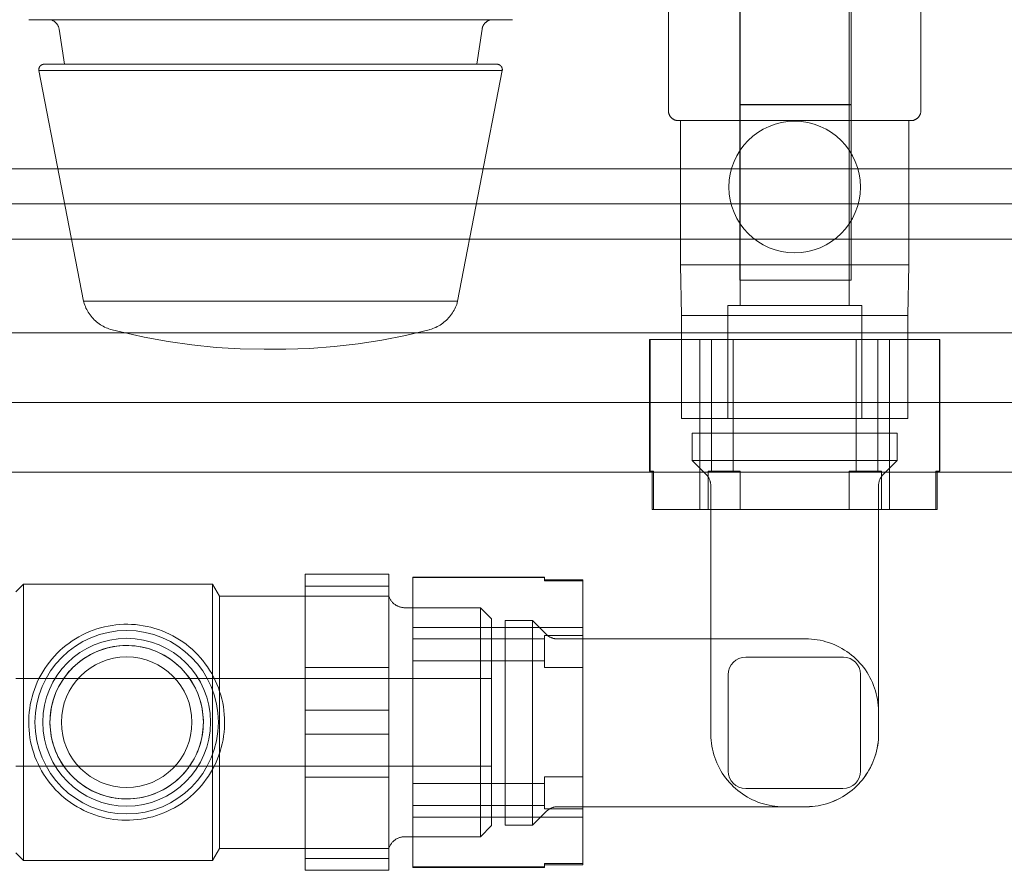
# Model space of a CAD drawing. Header units: millimetres. Extents: x -21756 to -17416, y 369 to 3070.
# Tile 9 of 31: x -20247 to -20158, y 2679 to 2756. Entities that reach past the tile are written whole.
import ezdxf

# ---------------------------------------------------------------- set-up
doc = ezdxf.new("R2010")
doc.units = ezdxf.units.MM
for name, color, linetype, lineweight in [('M-EQPM', 50, 'Continuous', 18), ('P-PIPE', 3, 'Continuous', 18), ('P-PIPE-CNTR', 3, 'Continuous', 18)]:
    doc.layers.add(name, color=color, linetype=linetype, lineweight=lineweight)

# ---------------------------------------------------------------- blocks, each defined once
blk = doc.blocks.new('HC_Heat Pump_GM_Saunier Duval_GeniaSet TEK_IS_kit complet_2C - HA 10-7_2 STB-985960-Niveau 0')
at = {"layer": 'M-EQPM'}
for p, q in [((133.708, -104.751), (133.708, -138.257)), ((143.67, -138.257), (143.67, -104.751)), ((133.673, -105.957), (133.673, -119.933)), ((143.839, -119.933), (143.839, -105.957)), ((133.673, -133.359), (133.673, -109.195)), ((143.839, -109.195), (143.839, -133.359)), ((127.178, -110.808), (127.178, -120.489)), ((150.2, -120.489), (150.2, -110.808)), ((68.848, -112.197), (69.193, -112.197)), ((68.848, -112.197), (69.192, -112.197)), ((69.192, -112.197), (73.61, -112.197)), ((69.193, -112.197), (73.602, -112.197)), ((70.806, -112.197), (110.993, -112.197)), ((70.806, -112.197), (110.993, -112.197)), ((73.602, -112.197), (108.196, -112.197)), ((73.61, -112.197), (108.19, -112.197)), ((108.19, -112.197), (112.607, -112.197)), ((108.196, -112.197), (112.606, -112.197)), ((112.606, -112.197), (112.951, -112.197)), ((112.607, -112.197), (112.951, -112.197)), ((71.618, -113.06), (72.096, -116.256)), ((109.704, -116.256), (110.181, -113.06)), ((72.096, -116.256), (109.704, -116.256)), ((72.096, -116.256), (109.704, -116.256)), ((69.771, -116.82), (73.847, -137.87)), ((112.028, -116.82), (69.771, -116.82)), ((112.028, -116.82), (69.771, -116.82)), ((107.952, -137.87), (112.028, -116.82)), ((133.673, -119.933), (133.673, -119.957)), ((133.673, -119.933), (143.839, -119.933)), ((133.673, -119.957), (133.673, -135.957)), ((133.673, -119.957), (143.839, -119.957)), ((143.839, -119.957), (143.839, -119.933)), ((143.839, -135.957), (143.839, -119.957)), ((128.283, -121.381), (128.283, -134.549)), ((138.689, -121.381), (128.283, -121.381)), ((149.095, -121.381), (138.689, -121.381)), ((149.095, -134.549), (149.095, -121.381)), ((133.673, -133.359), (133.673, -135.029)), ((143.839, -135.029), (143.839, -133.359)), ((128.283, -134.549), (128.364, -139.175)), ((138.689, -134.549), (128.283, -134.549)), ((149.095, -134.549), (138.689, -134.549)), ((149.014, -139.175), (149.095, -134.549)), ((133.673, -135.957), (133.673, -135.029)), ((143.839, -135.029), (143.839, -135.957)), ((143.839, -135.957), (133.673, -135.957)), ((107.952, -137.87), (73.847, -137.87)), ((107.952, -137.87), (73.847, -137.87)), ((132.579, -138.257), (132.579, -148.549)), ((138.689, -138.257), (132.579, -138.257)), ((138.689, -138.257), (133.708, -138.257)), ((144.799, -138.257), (138.689, -138.257)), ((143.67, -138.257), (138.689, -138.257)), ((144.799, -148.549), (144.799, -138.257)), ((128.364, -139.175), (128.364, -148.549)), ((138.689, -139.175), (128.364, -139.175)), ((149.014, -139.175), (138.689, -139.175)), ((149.014, -148.549), (149.014, -139.175)), ((125.448, -141.355), (125.448, -153.354)), ((125.499, -141.355), (125.448, -141.355)), ((125.499, -141.355), (131.094, -141.355)), ((131.094, -141.355), (125.499, -141.355)), ((125.499, -153.354), (125.499, -141.355)), ((125.499, -141.355), (125.499, -153.354)), ((130.048, -141.355), (130.048, -156.855)), ((130.048, -141.355), (147.33, -141.355)), ((130.048, -141.355), (147.33, -141.355)), ((133.093, -141.355), (131.094, -141.355)), ((133.093, -141.355), (131.094, -141.355)), ((131.094, -141.355), (131.094, -153.354)), ((131.094, -141.355), (131.094, -153.354)), ((133.093, -141.355), (144.285, -141.355)), ((144.285, -141.355), (133.093, -141.355)), ((133.093, -141.355), (133.093, -153.354)), ((133.093, -141.355), (133.093, -153.354)), ((146.283, -141.355), (144.285, -141.355)), ((146.283, -141.355), (144.285, -141.355)), ((144.285, -141.355), (144.285, -153.354)), ((144.285, -141.355), (144.285, -153.354)), ((146.283, -141.355), (151.879, -141.355)), ((151.879, -141.355), (146.283, -141.355)), ((146.283, -141.355), (146.283, -153.354)), ((146.283, -141.355), (146.283, -153.354)), ((147.33, -156.855), (147.33, -141.355)), ((151.929, -141.355), (151.879, -141.355)), ((151.879, -141.355), (151.879, -153.354)), ((151.879, -141.355), (151.879, -153.354)), ((151.929, -153.354), (151.929, -141.355)), ((90.9, -142.242), (90.327, -142.245)), ((91.472, -142.245), (90.9, -142.242)), ((128.364, -148.549), (138.689, -148.549)), ((138.689, -148.549), (132.579, -148.549)), ((138.689, -148.549), (149.014, -148.549)), ((144.799, -148.549), (138.689, -148.549)), ((129.348, -149.888), (129.348, -152.395)), ((148.03, -149.888), (129.348, -149.888)), ((148.03, -149.888), (129.348, -149.888)), ((148.03, -152.395), (148.03, -149.888)), ((129.348, -152.395), (130.64, -153.687)), ((129.348, -152.395), (148.03, -152.395)), ((129.348, -152.395), (148.03, -152.395)), ((146.738, -153.687), (148.03, -152.395)), ((125.499, -153.354), (125.448, -153.354)), ((125.808, -153.354), (125.499, -153.354)), ((125.499, -153.354), (125.808, -153.354)), ((125.698, -153.354), (125.698, -156.855)), ((125.808, -153.354), (125.698, -153.354)), ((125.808, -153.354), (125.698, -153.354)), ((125.808, -156.855), (125.808, -153.354)), ((125.808, -153.354), (125.808, -156.855)), ((131.094, -153.354), (130.785, -153.354)), ((130.785, -153.354), (130.785, -156.855)), ((130.785, -156.855), (130.785, -153.354)), ((130.785, -153.354), (131.094, -153.354)), ((133.712, -153.354), (130.785, -153.354)), ((133.712, -153.354), (130.785, -153.354)), ((133.093, -153.354), (131.094, -153.354)), ((133.093, -153.354), (131.094, -153.354)), ((133.712, -153.354), (133.093, -153.354)), ((133.093, -153.354), (133.712, -153.354)), ((133.712, -156.855), (133.712, -153.354)), ((133.712, -153.354), (133.712, -156.855)), ((144.285, -153.354), (143.666, -153.354)), ((143.666, -153.354), (143.666, -156.855)), ((143.666, -156.855), (143.666, -153.354)), ((143.666, -153.354), (144.285, -153.354)), ((146.593, -153.354), (143.666, -153.354)), ((146.593, -153.354), (143.666, -153.354)), ((146.283, -153.354), (144.285, -153.354)), ((146.283, -153.354), (144.285, -153.354)), ((146.593, -153.354), (146.283, -153.354)), ((146.283, -153.354), (146.593, -153.354)), ((146.593, -156.855), (146.593, -153.354)), ((146.593, -153.354), (146.593, -156.855)), ((151.879, -153.354), (151.57, -153.354)), ((151.57, -153.354), (151.57, -156.855)), ((151.57, -156.855), (151.57, -153.354)), ((151.57, -153.354), (151.879, -153.354)), ((151.68, -153.354), (151.57, -153.354)), ((151.68, -153.354), (151.57, -153.354)), ((151.68, -156.855), (151.68, -153.354)), ((151.929, -153.354), (151.879, -153.354)), ((131.034, -154.639), (131.034, -177.305)), ((146.344, -177.305), (146.344, -154.639)), ((125.698, -156.855), (125.808, -156.855)), ((125.698, -156.855), (125.808, -156.855)), ((125.808, -156.855), (130.785, -156.855)), ((130.785, -156.855), (125.808, -156.855)), ((147.33, -156.855), (130.048, -156.855)), ((147.33, -156.855), (130.048, -156.855)), ((130.785, -156.855), (133.712, -156.855)), ((130.785, -156.855), (133.712, -156.855)), ((133.712, -156.855), (143.666, -156.855)), ((143.666, -156.855), (133.712, -156.855)), ((143.666, -156.855), (146.593, -156.855)), ((143.666, -156.855), (146.593, -156.855)), ((146.593, -156.855), (151.57, -156.855)), ((151.57, -156.855), (146.593, -156.855)), ((151.57, -156.855), (151.68, -156.855)), ((151.57, -156.855), (151.68, -156.855)), ((94.059, -162.749), (94.059, -163.837)), ((94.059, -162.749), (94.059, -163.837)), ((94.059, -162.749), (101.682, -162.749)), ((101.682, -162.749), (94.059, -162.749)), ((101.682, -163.837), (101.682, -162.749)), ((101.682, -163.837), (101.682, -162.749)), ((115.877, -163.008), (103.878, -163.008)), ((103.878, -163.008), (103.878, -163.059)), ((103.878, -168.654), (103.878, -163.059)), ((103.878, -163.059), (103.878, -168.654)), ((103.878, -163.059), (115.877, -163.059)), ((103.878, -163.059), (115.877, -163.059)), ((115.877, -163.008), (115.877, -163.059)), ((115.877, -163.059), (115.877, -163.368)), ((115.877, -163.368), (115.877, -163.059)), ((119.378, -163.258), (115.877, -163.258)), ((115.877, -163.258), (115.877, -163.368)), ((115.877, -163.258), (115.877, -163.368)), ((115.877, -163.368), (119.378, -163.368)), ((119.378, -163.368), (115.877, -163.368)), ((119.378, -163.368), (119.378, -163.258)), ((119.378, -163.368), (119.378, -163.258)), ((119.378, -168.345), (119.378, -163.368)), ((119.378, -163.368), (119.378, -168.345)), ((68.359, -163.649), (67.659, -164.349)), ((85.618, -163.649), (68.359, -163.649)), ((68.359, -176.249), (68.359, -163.649)), ((86.253, -164.748), (85.618, -163.649)), ((85.618, -176.249), (85.618, -163.649)), ((94.059, -163.837), (94.059, -175.161)), ((94.059, -175.161), (94.059, -163.837)), ((101.682, -163.837), (94.059, -163.837)), ((101.682, -163.837), (94.059, -163.837)), ((101.682, -163.837), (101.682, -175.161)), ((101.682, -175.161), (101.682, -163.837)), ((88.278, -164.748), (86.253, -164.748)), ((86.253, -176.249), (86.253, -164.748)), ((101.682, -164.748), (88.278, -164.748)), ((101.682, -176.249), (101.682, -164.748)), ((110.048, -165.809), (103.137, -165.809)), ((111.059, -166.82), (110.048, -165.809)), ((110.048, -176.249), (110.048, -165.809)), ((111.059, -176.249), (111.059, -166.82)), ((114.782, -166.961), (112.275, -166.961)), ((112.275, -166.961), (112.275, -185.642)), ((112.275, -166.961), (112.275, -185.642)), ((116.074, -168.253), (114.782, -166.961)), ((114.782, -185.642), (114.782, -166.961)), ((114.782, -185.642), (114.782, -166.961)), ((119.378, -167.608), (103.878, -167.608)), ((103.878, -184.89), (103.878, -167.608)), ((103.878, -184.89), (103.878, -167.608)), ((119.378, -167.608), (119.378, -184.89)), ((119.378, -167.608), (119.378, -184.89)), ((103.878, -168.654), (103.878, -170.653)), ((103.878, -168.654), (103.878, -170.653)), ((103.878, -168.654), (115.877, -168.654)), ((103.878, -168.654), (115.877, -168.654)), ((119.378, -168.345), (115.877, -168.345)), ((115.877, -168.345), (115.877, -168.654)), ((115.877, -168.654), (115.877, -168.345)), ((115.877, -168.345), (119.378, -168.345)), ((115.877, -168.345), (115.877, -171.272)), ((115.877, -168.345), (115.877, -171.272)), ((115.877, -168.654), (115.877, -170.653)), ((115.877, -168.654), (115.877, -170.653)), ((139.692, -168.647), (117.026, -168.647)), ((119.378, -171.272), (119.378, -168.345)), ((119.378, -171.272), (119.378, -168.345)), ((143.126, -170.315), (134.231, -170.315)), ((134.231, -170.315), (143.126, -170.315)), ((101.682, -171.249), (94.059, -171.249)), ((94.059, -181.249), (94.059, -171.249)), ((94.059, -181.249), (94.059, -171.249)), ((101.682, -171.249), (101.682, -181.249)), ((101.682, -171.249), (101.682, -181.249)), ((103.878, -181.845), (103.878, -170.653)), ((103.878, -170.653), (103.878, -181.845)), ((103.878, -170.653), (115.877, -170.653)), ((103.878, -170.653), (115.877, -170.653)), ((115.877, -170.653), (115.877, -171.272)), ((115.877, -171.272), (115.877, -170.653)), ((115.877, -171.272), (119.378, -171.272)), ((119.378, -171.272), (115.877, -171.272)), ((119.378, -181.226), (119.378, -171.272)), ((119.378, -171.272), (119.378, -181.226)), ((111.059, -172.248), (67.659, -172.248)), ((111.059, -176.249), (111.059, -172.248)), ((132.631, -171.915), (132.631, -180.702)), ((132.631, -180.702), (132.631, -171.915)), ((144.689, -180.702), (144.689, -171.878)), ((144.689, -171.878), (144.689, -180.702)), ((94.059, -175.161), (94.059, -177.337)), ((94.059, -175.161), (94.059, -177.337)), ((101.682, -175.161), (94.059, -175.161)), ((101.682, -175.161), (94.059, -175.161)), ((101.682, -177.337), (101.682, -175.161)), ((101.682, -177.337), (101.682, -175.161)), ((68.359, -188.849), (68.359, -176.249)), ((85.618, -188.849), (85.618, -176.249)), ((86.253, -187.75), (86.253, -176.249)), ((101.682, -187.75), (101.682, -176.249)), ((110.048, -186.689), (110.048, -176.249)), ((111.059, -180.25), (111.059, -176.249)), ((111.059, -185.678), (111.059, -176.249)), ((94.059, -177.337), (94.059, -188.661)), ((94.059, -188.661), (94.059, -177.337)), ((101.682, -177.337), (94.059, -177.337)), ((101.682, -177.337), (94.059, -177.337)), ((101.682, -177.337), (101.682, -188.661)), ((101.682, -188.661), (101.682, -177.337)), ((67.659, -180.25), (111.059, -180.25)), ((94.059, -181.249), (101.682, -181.249)), ((119.378, -181.226), (115.877, -181.226)), ((115.877, -181.226), (115.877, -181.845)), ((115.877, -181.845), (115.877, -181.226)), ((115.877, -181.226), (119.378, -181.226)), ((115.877, -181.226), (115.877, -184.153)), ((115.877, -181.226), (115.877, -184.153)), ((119.378, -184.153), (119.378, -181.226)), ((119.378, -184.153), (119.378, -181.226)), ((103.878, -181.845), (103.878, -183.843)), ((103.878, -181.845), (103.878, -183.843)), ((103.878, -181.845), (115.877, -181.845)), ((103.878, -181.845), (115.877, -181.845)), ((115.877, -181.845), (115.877, -183.843)), ((115.877, -181.845), (115.877, -183.843)), ((134.231, -182.302), (143.089, -182.302)), ((143.089, -182.302), (134.231, -182.302)), ((103.878, -189.439), (103.878, -183.843)), ((103.878, -183.843), (103.878, -189.439)), ((103.878, -183.843), (115.877, -183.843)), ((103.878, -183.843), (115.877, -183.843)), ((115.877, -183.843), (115.877, -184.153)), ((115.877, -184.153), (115.877, -183.843)), ((117.026, -183.956), (139.692, -183.956)), ((103.878, -184.89), (119.378, -184.89)), ((114.782, -185.642), (116.074, -184.351)), ((115.877, -184.153), (119.378, -184.153)), ((119.378, -184.153), (115.877, -184.153)), ((119.378, -189.13), (119.378, -184.153)), ((119.378, -184.153), (119.378, -189.13)), ((110.048, -186.689), (111.059, -185.678)), ((112.275, -185.642), (114.782, -185.642)), ((103.137, -186.689), (110.048, -186.689)), ((67.659, -188.149), (68.359, -188.849)), ((85.618, -188.849), (86.253, -187.75)), ((86.253, -187.75), (88.278, -187.75)), ((88.278, -187.75), (101.682, -187.75)), ((68.359, -188.849), (85.618, -188.849)), ((94.059, -188.661), (94.059, -189.749)), ((94.059, -188.661), (94.059, -189.749)), ((101.682, -188.661), (94.059, -188.661)), ((101.682, -188.661), (94.059, -188.661)), ((101.682, -189.749), (101.682, -188.661)), ((101.682, -189.749), (101.682, -188.661)), ((119.378, -189.13), (115.877, -189.13)), ((115.877, -189.13), (115.877, -189.439)), ((115.877, -189.439), (115.877, -189.13)), ((115.877, -189.13), (119.378, -189.13)), ((115.877, -189.13), (115.877, -189.24)), ((115.877, -189.13), (115.877, -189.24)), ((115.877, -189.24), (119.378, -189.24)), ((119.378, -189.24), (119.378, -189.13)), ((119.378, -189.24), (119.378, -189.13)), ((101.682, -189.749), (94.059, -189.749)), ((101.682, -189.749), (94.059, -189.749)), ((103.878, -189.439), (103.878, -189.489)), ((115.877, -189.439), (103.878, -189.439)), ((103.878, -189.439), (115.877, -189.439)), ((103.878, -189.489), (115.877, -189.489)), ((115.877, -189.439), (115.877, -189.489))]:
    blk.add_line(p, q, dxfattribs=at)
at = {"layer": 'M-EQPM', "flags": 128}
for points in [[(71.618, -113.06), (71.611, -113.019), (71.602, -112.978), (71.592, -112.938), (71.58, -112.898), (71.567, -112.859), (71.552, -112.82), (71.535, -112.782), (71.517, -112.745), (71.498, -112.708), (71.477, -112.672), (71.454, -112.637), (71.431, -112.603), (71.406, -112.57), (71.379, -112.538), (71.351, -112.507), (71.323, -112.477), (71.293, -112.448), (71.261, -112.421), (71.229, -112.394), (71.196, -112.369), (71.162, -112.346), (71.126, -112.324), (71.09, -112.303), (71.054, -112.284), (71.016, -112.266), (70.978, -112.25), (70.939, -112.235), (70.9, -112.222), (70.86, -112.21), (70.819, -112.2), (70.806, -112.197)], [(110.993, -112.197), (110.952, -112.207), (110.912, -112.218), (110.873, -112.231), (110.834, -112.245), (110.795, -112.261), (110.757, -112.278), (110.72, -112.297), (110.684, -112.317), (110.649, -112.339), (110.614, -112.362), (110.58, -112.386), (110.548, -112.412), (110.516, -112.439), (110.486, -112.467), (110.457, -112.497), (110.429, -112.528), (110.402, -112.559), (110.376, -112.592), (110.352, -112.626), (110.329, -112.661), (110.308, -112.696), (110.288, -112.733), (110.269, -112.77), (110.252, -112.808), (110.237, -112.847), (110.223, -112.886), (110.211, -112.925), (110.2, -112.966), (110.191, -113.006), (110.183, -113.047), (110.181, -113.06)], [(69.771, -116.82), (69.769, -116.8), (69.767, -116.78), (69.767, -116.76), (69.767, -116.74), (69.768, -116.72), (69.77, -116.7), (69.773, -116.681), (69.776, -116.661), (69.78, -116.641), (69.785, -116.622), (69.791, -116.603), (69.797, -116.584), (69.805, -116.565), (69.813, -116.547), (69.821, -116.529), (69.831, -116.511), (69.841, -116.494), (69.852, -116.477), (69.863, -116.461), (69.875, -116.445), (69.888, -116.43), (69.901, -116.415), (69.915, -116.401), (69.93, -116.387), (69.945, -116.374), (69.96, -116.361), (69.976, -116.349), (69.993, -116.338), (70.01, -116.327), (70.027, -116.317), (70.045, -116.308), (70.063, -116.3), (70.082, -116.292), (70.1, -116.285), (70.119, -116.279), (70.138, -116.273), (70.158, -116.268), (70.177, -116.264), (70.197, -116.261), (70.217, -116.259), (70.237, -116.257), (70.257, -116.257), (70.266, -116.256)], [(70.266, -116.256), (70.283, -116.256), (70.332, -116.256), (70.415, -116.256), (70.53, -116.256), (70.678, -116.256), (70.858, -116.256), (71.07, -116.256), (71.314, -116.256), (71.589, -116.256), (71.895, -116.256), (72.232, -116.256), (72.598, -116.256), (72.994, -116.256), (73.418, -116.256), (73.87, -116.256), (74.35, -116.256), (74.856, -116.256), (75.387, -116.256), (75.944, -116.256), (76.524, -116.256), (77.128, -116.256), (77.753, -116.256), (78.4, -116.256), (79.066, -116.256), (79.751, -116.256), (80.455, -116.256), (81.175, -116.256), (81.91, -116.256), (82.66, -116.256), (83.423, -116.256), (84.198, -116.256), (84.984, -116.256), (85.779, -116.256), (86.582, -116.256), (87.393, -116.256), (88.208, -116.256), (89.029, -116.256), (89.852, -116.256), (90.677, -116.256), (91.502, -116.256), (92.326, -116.256), (93.148, -116.256), (93.967, -116.256), (94.78, -116.256), (95.587, -116.256), (96.387, -116.256), (97.178, -116.256), (97.959, -116.256), (98.729, -116.256), (99.486, -116.256), (100.229, -116.256), (100.958, -116.256), (101.67, -116.256), (102.365, -116.256), (103.042, -116.256), (103.699, -116.256), (104.336, -116.256), (104.952, -116.256), (105.545, -116.256), (106.114, -116.256), (106.659, -116.256), (107.179, -116.256), (107.673, -116.256), (108.14, -116.256), (108.58, -116.256), (108.991, -116.256), (109.373, -116.256), (109.726, -116.256), (110.049, -116.256), (110.34, -116.256), (110.601, -116.256), (110.831, -116.256), (111.028, -116.256), (111.193, -116.256), (111.326, -116.256), (111.426, -116.256), (111.493, -116.256), (111.528, -116.256), (111.533, -116.256)], [(111.533, -116.256), (111.516, -116.256), (111.467, -116.256), (111.384, -116.256), (111.269, -116.256), (111.121, -116.256), (110.941, -116.256), (110.729, -116.256), (110.485, -116.256), (110.21, -116.256), (109.904, -116.256), (109.567, -116.256), (109.201, -116.256), (108.805, -116.256), (108.381, -116.256), (107.929, -116.256), (107.449, -116.256), (106.943, -116.256), (106.412, -116.256), (105.855, -116.256), (105.275, -116.256), (104.671, -116.256), (104.046, -116.256), (103.399, -116.256), (102.733, -116.256), (102.048, -116.256), (101.344, -116.256), (100.624, -116.256), (99.889, -116.256), (99.139, -116.256), (98.376, -116.256), (97.601, -116.256), (96.815, -116.256), (96.02, -116.256), (95.217, -116.256), (94.406, -116.256), (93.591, -116.256), (92.77, -116.256), (91.947, -116.256), (91.122, -116.256), (90.297, -116.256), (89.473, -116.256), (88.651, -116.256), (87.832, -116.256), (87.019, -116.256), (86.212, -116.256), (85.412, -116.256), (84.621, -116.256), (83.84, -116.256), (83.07, -116.256), (82.313, -116.256), (81.57, -116.256), (80.841, -116.256), (80.129, -116.256), (79.434, -116.256), (78.757, -116.256), (78.1, -116.256), (77.463, -116.256), (76.847, -116.256), (76.254, -116.256), (75.685, -116.256), (75.14, -116.256), (74.62, -116.256), (74.126, -116.256), (73.659, -116.256), (73.219, -116.256), (72.808, -116.256), (72.426, -116.256), (72.073, -116.256), (71.751, -116.256), (71.459, -116.256), (71.198, -116.256), (70.968, -116.256), (70.771, -116.256), (70.606, -116.256), (70.473, -116.256), (70.373, -116.256), (70.306, -116.256), (70.271, -116.256), (70.266, -116.256)], [(111.533, -116.256), (111.553, -116.257), (111.573, -116.258), (111.592, -116.26), (111.612, -116.263), (111.632, -116.266), (111.651, -116.271), (111.671, -116.276), (111.69, -116.282), (111.709, -116.288), (111.727, -116.296), (111.745, -116.304), (111.763, -116.313), (111.781, -116.322), (111.798, -116.333), (111.815, -116.344), (111.831, -116.355), (111.847, -116.368), (111.862, -116.38), (111.877, -116.394), (111.891, -116.408), (111.905, -116.423), (111.918, -116.438), (111.93, -116.453), (111.942, -116.47), (111.953, -116.486), (111.964, -116.503), (111.973, -116.521), (111.982, -116.538), (111.991, -116.557), (111.998, -116.575), (112.005, -116.594), (112.011, -116.613), (112.017, -116.632), (112.021, -116.652), (112.025, -116.671), (112.028, -116.691), (112.03, -116.711), (112.032, -116.731), (112.032, -116.751), (112.032, -116.771), (112.031, -116.791), (112.029, -116.811), (112.028, -116.82)], [(128.09, -121.402), (128.054, -121.401), (128.017, -121.399), (127.981, -121.395), (127.945, -121.39), (127.909, -121.383), (127.873, -121.375), (127.838, -121.366), (127.803, -121.355), (127.769, -121.343), (127.735, -121.33), (127.702, -121.315), (127.669, -121.298), (127.637, -121.281), (127.606, -121.262), (127.575, -121.242), (127.545, -121.221), (127.516, -121.199), (127.489, -121.175), (127.462, -121.15), (127.436, -121.125), (127.411, -121.098), (127.387, -121.07), (127.364, -121.042), (127.343, -121.012), (127.322, -120.982), (127.303, -120.951), (127.285, -120.919), (127.269, -120.886), (127.254, -120.853), (127.24, -120.82), (127.227, -120.785), (127.216, -120.751), (127.206, -120.715), (127.198, -120.68), (127.191, -120.644), (127.185, -120.608), (127.181, -120.572), (127.179, -120.535), (127.178, -120.499), (127.178, -120.489)], [(150.2, -120.489), (150.2, -120.525), (150.197, -120.562), (150.194, -120.598), (150.189, -120.634), (150.182, -120.67), (150.174, -120.706), (150.165, -120.741), (150.154, -120.776), (150.142, -120.81), (150.128, -120.844), (150.113, -120.878), (150.097, -120.91), (150.08, -120.942), (150.061, -120.974), (150.041, -121.004), (150.02, -121.034), (149.997, -121.063), (149.974, -121.091), (149.949, -121.118), (149.923, -121.144), (149.897, -121.169), (149.869, -121.192), (149.84, -121.215), (149.811, -121.237), (149.781, -121.257), (149.75, -121.276), (149.718, -121.294), (149.685, -121.31), (149.652, -121.326), (149.618, -121.34), (149.584, -121.352), (149.549, -121.363), (149.514, -121.373), (149.478, -121.381), (149.443, -121.388), (149.407, -121.394), (149.37, -121.398), (149.334, -121.4), (149.297, -121.402), (149.287, -121.402)], [(128.283, -121.381), (128.247, -121.388), (128.211, -121.394), (128.175, -121.398), (128.138, -121.4), (128.102, -121.402), (128.09, -121.402)], [(138.689, -121.402), (138.265, -121.402), (137.842, -121.402), (137.42, -121.402), (137, -121.402), (136.583, -121.402), (136.17, -121.402), (135.76, -121.402), (135.355, -121.402), (134.955, -121.402), (134.562, -121.402), (134.175, -121.402), (133.795, -121.402), (133.423, -121.402), (133.059, -121.402), (132.705, -121.402), (132.36, -121.402), (132.025, -121.402), (131.7, -121.402), (131.387, -121.402), (131.086, -121.402), (130.797, -121.402), (130.52, -121.402), (130.257, -121.402), (130.007, -121.402), (129.771, -121.402), (129.549, -121.402), (129.341, -121.402), (129.149, -121.402), (128.972, -121.402), (128.811, -121.402), (128.665, -121.402), (128.535, -121.402), (128.422, -121.402), (128.325, -121.402), (128.245, -121.402), (128.181, -121.402), (128.134, -121.402), (128.104, -121.402), (128.091, -121.402), (128.09, -121.402)], [(128.09, -121.402), (128.099, -121.402), (128.124, -121.402), (128.167, -121.402), (128.226, -121.402), (128.302, -121.402), (128.394, -121.402), (128.503, -121.402), (128.628, -121.402), (128.77, -121.402), (128.927, -121.402), (129.1, -121.402), (129.288, -121.402), (129.491, -121.402), (129.709, -121.402), (129.942, -121.402), (130.188, -121.402), (130.448, -121.402), (130.721, -121.402), (131.007, -121.402), (131.305, -121.402), (131.615, -121.402), (131.936, -121.402), (132.268, -121.402), (132.61, -121.402), (132.963, -121.402), (133.324, -121.402), (133.694, -121.402), (134.071, -121.402), (134.457, -121.402), (134.848, -121.402), (135.247, -121.402), (135.65, -121.402), (136.059, -121.402), (136.471, -121.402), (136.888, -121.402), (137.307, -121.402), (137.728, -121.402), (138.151, -121.402), (138.575, -121.402), (138.689, -121.402)], [(138.689, -121.402), (139.113, -121.402), (139.536, -121.402), (139.958, -121.402), (140.377, -121.402), (140.795, -121.402), (141.208, -121.402), (141.618, -121.402), (142.023, -121.402), (142.423, -121.402), (142.816, -121.402), (143.203, -121.402), (143.583, -121.402), (143.955, -121.402), (144.319, -121.402), (144.673, -121.402), (145.018, -121.402), (145.353, -121.402), (145.677, -121.402), (145.99, -121.402), (146.292, -121.402), (146.581, -121.402), (146.858, -121.402), (147.121, -121.402), (147.371, -121.402), (147.607, -121.402), (147.829, -121.402), (148.036, -121.402), (148.229, -121.402), (148.406, -121.402), (148.567, -121.402), (148.713, -121.402), (148.842, -121.402), (148.956, -121.402), (149.053, -121.402), (149.133, -121.402), (149.197, -121.402), (149.244, -121.402), (149.274, -121.402), (149.287, -121.402), (149.287, -121.402)], [(149.287, -121.402), (149.279, -121.402), (149.254, -121.402), (149.211, -121.402), (149.152, -121.402), (149.076, -121.402), (148.984, -121.402), (148.875, -121.402), (148.749, -121.402), (148.608, -121.402), (148.451, -121.402), (148.278, -121.402), (148.09, -121.402), (147.887, -121.402), (147.669, -121.402), (147.436, -121.402), (147.19, -121.402), (146.93, -121.402), (146.657, -121.402), (146.371, -121.402), (146.073, -121.402), (145.763, -121.402), (145.442, -121.402), (145.11, -121.402), (144.767, -121.402), (144.415, -121.402), (144.054, -121.402), (143.684, -121.402), (143.307, -121.402), (142.921, -121.402), (142.529, -121.402), (142.131, -121.402), (141.728, -121.402), (141.319, -121.402), (140.907, -121.402), (140.49, -121.402), (140.071, -121.402), (139.65, -121.402), (139.227, -121.402), (138.803, -121.402), (138.689, -121.402)], [(149.287, -121.402), (149.251, -121.401), (149.215, -121.399), (149.178, -121.395), (149.142, -121.39), (149.106, -121.383), (149.095, -121.381)], [(76.444, -140.467), (76.304, -140.428), (76.166, -140.383), (76.03, -140.333), (75.896, -140.277), (75.764, -140.216), (75.635, -140.149), (75.509, -140.078), (75.386, -140.002), (75.265, -139.92), (75.149, -139.834), (75.035, -139.744), (74.926, -139.648), (74.82, -139.549), (74.718, -139.445), (74.621, -139.338), (74.528, -139.226), (74.439, -139.112), (74.355, -138.993), (74.276, -138.871), (74.202, -138.747), (74.133, -138.619), (74.069, -138.489), (74.011, -138.356), (73.957, -138.221), (73.91, -138.084), (73.867, -137.945), (73.847, -137.87)], [(107.952, -137.87), (107.913, -138.01), (107.868, -138.148), (107.818, -138.284), (107.762, -138.418), (107.701, -138.55), (107.634, -138.679), (107.563, -138.805), (107.486, -138.929), (107.405, -139.049), (107.319, -139.166), (107.228, -139.279), (107.133, -139.389), (107.034, -139.494), (106.93, -139.596), (106.823, -139.693), (106.711, -139.786), (106.596, -139.875), (106.478, -139.959), (106.356, -140.038), (106.231, -140.112), (106.104, -140.181), (105.974, -140.245), (105.841, -140.304), (105.706, -140.357), (105.569, -140.405), (105.43, -140.447), (105.355, -140.467)], [(90.327, -142.245), (88.124, -142.201), (85.924, -142.069), (83.732, -141.849), (81.549, -141.542), (79.381, -141.147), (77.231, -140.666), (76.444, -140.467)], [(105.355, -140.467), (103.212, -140.98), (101.05, -141.406), (98.872, -141.746), (96.683, -141.998), (94.486, -142.163), (92.283, -142.239), (91.472, -142.245)], [(91.471, -142.245), (91.47, -142.245), (91.467, -142.245), (91.464, -142.245), (91.46, -142.245), (91.455, -142.245), (91.449, -142.245), (91.443, -142.245), (91.435, -142.245), (91.426, -142.245), (91.417, -142.245), (91.407, -142.245), (91.396, -142.245), (91.384, -142.245), (91.372, -142.245), (91.358, -142.245), (91.344, -142.245), (91.33, -142.245), (91.314, -142.245), (91.298, -142.245), (91.281, -142.245), (91.264, -142.245), (91.246, -142.245), (91.228, -142.245), (91.209, -142.245), (91.189, -142.245), (91.169, -142.245), (91.149, -142.245), (91.128, -142.245), (91.107, -142.245), (91.085, -142.245), (91.064, -142.245), (91.042, -142.245), (91.019, -142.245), (90.997, -142.245), (90.974, -142.245), (90.951, -142.245), (90.929, -142.245), (90.906, -142.245), (90.883, -142.245), (90.86, -142.245), (90.837, -142.245), (90.815, -142.245), (90.792, -142.245), (90.77, -142.245), (90.747, -142.245), (90.725, -142.245), (90.704, -142.245), (90.682, -142.245), (90.661, -142.245), (90.641, -142.245), (90.621, -142.245), (90.601, -142.245), (90.582, -142.245), (90.563, -142.245), (90.545, -142.245), (90.527, -142.245), (90.51, -142.245), (90.493, -142.245), (90.478, -142.245), (90.463, -142.245), (90.448, -142.245), (90.434, -142.245), (90.422, -142.245), (90.409, -142.245), (90.398, -142.245), (90.387, -142.245), (90.378, -142.245), (90.369, -142.245), (90.361, -142.245), (90.353, -142.245), (90.347, -142.245), (90.341, -142.245), (90.337, -142.245), (90.333, -142.245), (90.33, -142.245), (90.329, -142.245), (90.328, -142.245)], [(90.328, -142.245), (90.329, -142.245), (90.332, -142.245), (90.335, -142.245), (90.339, -142.245), (90.344, -142.245), (90.35, -142.245), (90.357, -142.245), (90.364, -142.245), (90.373, -142.245), (90.382, -142.245), (90.392, -142.245), (90.403, -142.245), (90.415, -142.245), (90.427, -142.245), (90.441, -142.245), (90.455, -142.245), (90.469, -142.245), (90.485, -142.245), (90.501, -142.245), (90.518, -142.245), (90.535, -142.245), (90.553, -142.245), (90.571, -142.245), (90.59, -142.245), (90.61, -142.245), (90.63, -142.245), (90.65, -142.245), (90.671, -142.245), (90.692, -142.245), (90.714, -142.245), (90.736, -142.245), (90.758, -142.245), (90.78, -142.245), (90.802, -142.245), (90.825, -142.245), (90.848, -142.245), (90.87, -142.245), (90.893, -142.245), (90.916, -142.245), (90.939, -142.245), (90.962, -142.245), (90.985, -142.245), (91.007, -142.245), (91.03, -142.245), (91.052, -142.245), (91.074, -142.245), (91.095, -142.245), (91.117, -142.245), (91.138, -142.245), (91.158, -142.245), (91.178, -142.245), (91.198, -142.245), (91.217, -142.245), (91.236, -142.245), (91.254, -142.245), (91.272, -142.245), (91.289, -142.245), (91.306, -142.245), (91.321, -142.245), (91.336, -142.245), (91.351, -142.245), (91.365, -142.245), (91.378, -142.245), (91.39, -142.245), (91.401, -142.245), (91.412, -142.245), (91.422, -142.245), (91.43, -142.245), (91.439, -142.245), (91.446, -142.245), (91.452, -142.245), (91.458, -142.245), (91.462, -142.245), (91.466, -142.245), (91.469, -142.245), (91.471, -142.245), (91.471, -142.245)], [(131.034, -154.639), (131.033, -154.585), (131.03, -154.531), (131.025, -154.478), (131.017, -154.424), (131.007, -154.371), (130.996, -154.319), (130.982, -154.267), (130.966, -154.215), (130.948, -154.164), (130.928, -154.114), (130.906, -154.065), (130.882, -154.017), (130.856, -153.97), (130.829, -153.924), (130.799, -153.878), (130.768, -153.835), (130.735, -153.792), (130.7, -153.751), (130.664, -153.711), (130.64, -153.687)], [(146.738, -153.687), (146.701, -153.725), (146.665, -153.766), (146.631, -153.807), (146.598, -153.851), (146.568, -153.895), (146.539, -153.94), (146.512, -153.987), (146.487, -154.035), (146.464, -154.083), (146.442, -154.133), (146.423, -154.183), (146.406, -154.234), (146.391, -154.286), (146.378, -154.338), (146.367, -154.391), (146.358, -154.444), (146.351, -154.497), (146.346, -154.551), (146.344, -154.605), (146.344, -154.639)], [(101.682, -164.748), (101.701, -164.806), (101.724, -164.863), (101.748, -164.919), (101.775, -164.974), (101.803, -165.028), (101.834, -165.08), (101.867, -165.132), (101.902, -165.182), (101.939, -165.231), (101.978, -165.278), (102.019, -165.323), (102.062, -165.367), (102.106, -165.409), (102.152, -165.45), (102.2, -165.488), (102.249, -165.524), (102.299, -165.559), (102.351, -165.591), (102.404, -165.622), (102.458, -165.65), (102.513, -165.676), (102.57, -165.7), (102.627, -165.721), (102.685, -165.741), (102.744, -165.758), (102.803, -165.772), (102.863, -165.784), (102.923, -165.794), (102.984, -165.801), (103.045, -165.806), (103.106, -165.809), (103.137, -165.809)], [(86.71, -176.249), (86.703, -175.892), (86.681, -175.535), (86.646, -175.18), (86.596, -174.826), (86.532, -174.474), (86.454, -174.126), (86.362, -173.78), (86.256, -173.439), (86.137, -173.102), (86.005, -172.771), (85.859, -172.444), (85.7, -172.124), (85.529, -171.811), (85.345, -171.504), (85.15, -171.205), (84.942, -170.915), (84.723, -170.632), (84.493, -170.359), (84.252, -170.095), (84.001, -169.841), (83.739, -169.597), (83.469, -169.364), (83.189, -169.142), (82.9, -168.932), (82.604, -168.733), (82.299, -168.546), (81.988, -168.371), (81.669, -168.209), (81.344, -168.06), (81.014, -167.924), (80.679, -167.801), (80.338, -167.692), (79.994, -167.596), (79.646, -167.514), (79.296, -167.447), (78.942, -167.393), (78.587, -167.353), (78.231, -167.328), (77.874, -167.317), (77.517, -167.32), (77.16, -167.338), (76.804, -167.37), (76.45, -167.416), (76.097, -167.476), (75.748, -167.55), (75.402, -167.638), (75.059, -167.74), (74.721, -167.856), (74.388, -167.985), (74.06, -168.127), (73.738, -168.282), (73.423, -168.45), (73.115, -168.63), (72.814, -168.823), (72.521, -169.027), (72.236, -169.243), (71.96, -169.47), (71.694, -169.708), (71.437, -169.957), (71.191, -170.215), (70.955, -170.484), (70.73, -170.761), (70.516, -171.047), (70.314, -171.342), (70.123, -171.644), (69.945, -171.954), (69.78, -172.271), (69.627, -172.594), (69.488, -172.923), (69.361, -173.257), (69.248, -173.596), (69.149, -173.939), (69.063, -174.286), (68.992, -174.636), (68.934, -174.988), (68.891, -175.343), (68.862, -175.699), (68.847, -176.056), (68.845, -176.249)], [(116.074, -168.253), (116.113, -168.29), (116.153, -168.326), (116.195, -168.36), (116.238, -168.392), (116.282, -168.423), (116.327, -168.452), (116.374, -168.479), (116.422, -168.504), (116.47, -168.527), (116.52, -168.548), (116.57, -168.568), (116.621, -168.585), (116.673, -168.6), (116.725, -168.613), (116.778, -168.624), (116.831, -168.633), (116.884, -168.64), (116.938, -168.644), (116.992, -168.647), (117.026, -168.647)], [(139.692, -168.647), (139.958, -168.653), (140.223, -168.668), (140.488, -168.695), (140.751, -168.732), (141.013, -168.78), (141.272, -168.838), (141.529, -168.906), (141.783, -168.985), (142.034, -169.073), (142.281, -169.172), (142.523, -169.28), (142.762, -169.398), (142.995, -169.526), (143.223, -169.663), (143.445, -169.808), (143.662, -169.963), (143.872, -170.126), (144.075, -170.297), (144.272, -170.476), (144.461, -170.663), (144.642, -170.858), (144.815, -171.059), (144.981, -171.267), (145.138, -171.482), (145.286, -171.703), (145.425, -171.929), (145.555, -172.161), (145.675, -172.398), (145.786, -172.64), (145.888, -172.886), (145.979, -173.135), (146.06, -173.389), (146.131, -173.645), (146.192, -173.904), (146.243, -174.165), (146.283, -174.427), (146.312, -174.692), (146.331, -174.957), (146.339, -175.223), (146.339, -175.294)], [(70.782, -176.249), (70.788, -175.969), (70.805, -175.69), (70.832, -175.412), (70.871, -175.134), (70.922, -174.859), (70.983, -174.586), (71.055, -174.316), (71.137, -174.048), (71.231, -173.785), (71.334, -173.525), (71.448, -173.269), (71.573, -173.019), (71.707, -172.773), (71.851, -172.533), (72.004, -172.299), (72.167, -172.071), (72.338, -171.85), (72.518, -171.636), (72.707, -171.43), (72.904, -171.231), (73.108, -171.04), (73.32, -170.857), (73.54, -170.683), (73.765, -170.518), (73.998, -170.363), (74.236, -170.216), (74.48, -170.079), (74.73, -169.952), (74.984, -169.836), (75.243, -169.729), (75.505, -169.633), (75.772, -169.547), (76.041, -169.472), (76.314, -169.408), (76.588, -169.355), (76.865, -169.313), (77.143, -169.282), (77.422, -169.263), (77.702, -169.254), (77.982, -169.257), (78.261, -169.27), (78.54, -169.295), (78.817, -169.331), (79.093, -169.378), (79.367, -169.437), (79.638, -169.506), (79.906, -169.585), (80.171, -169.676), (80.432, -169.777), (80.689, -169.888), (80.941, -170.01), (81.188, -170.141), (81.429, -170.282), (81.665, -170.433), (81.894, -170.593), (82.117, -170.762), (82.333, -170.94), (82.542, -171.127), (82.743, -171.321), (82.936, -171.524), (83.121, -171.734), (83.297, -171.951), (83.464, -172.175), (83.623, -172.406), (83.772, -172.643), (83.911, -172.885), (84.041, -173.133), (84.16, -173.386), (84.27, -173.644), (84.369, -173.906), (84.457, -174.171), (84.535, -174.44), (84.602, -174.711), (84.658, -174.986), (84.703, -175.262), (84.737, -175.539), (84.759, -175.818), (84.771, -176.098), (84.773, -176.249)], [(146.339, -175.294), (146.339, -175.295), (146.339, -175.298), (146.339, -175.302), (146.339, -175.307), (146.339, -175.315), (146.339, -175.323), (146.339, -175.334), (146.339, -175.346), (146.339, -175.359), (146.339, -175.374), (146.339, -175.39), (146.339, -175.408), (146.339, -175.428), (146.339, -175.448), (146.339, -175.47), (146.339, -175.494), (146.339, -175.519), (146.339, -175.544), (146.339, -175.572), (146.339, -175.6), (146.339, -175.629), (146.339, -175.66), (146.339, -175.692), (146.339, -175.724), (146.339, -175.758), (146.339, -175.792), (146.339, -175.827), (146.339, -175.863), (146.339, -175.9), (146.339, -175.937), (146.339, -175.975), (146.339, -176.013), (146.339, -176.052), (146.339, -176.091), (146.339, -176.131), (146.339, -176.17), (146.339, -176.21), (146.339, -176.251), (146.339, -176.291), (146.339, -176.331), (146.339, -176.371), (146.339, -176.412), (146.339, -176.452), (146.339, -176.491), (146.339, -176.531), (146.339, -176.57), (146.339, -176.608), (146.339, -176.646), (146.339, -176.684), (146.339, -176.721), (146.339, -176.757), (146.339, -176.793), (146.339, -176.828), (146.339, -176.862), (146.339, -176.895), (146.339, -176.927), (146.339, -176.958), (146.339, -176.988), (146.339, -177.017), (146.339, -177.045), (146.339, -177.071), (146.339, -177.097), (146.339, -177.121), (146.339, -177.144), (146.339, -177.165), (146.339, -177.185), (146.339, -177.204), (146.339, -177.221), (146.339, -177.237), (146.339, -177.251), (146.339, -177.264), (146.339, -177.275), (146.339, -177.285), (146.339, -177.293), (146.339, -177.299), (146.339, -177.304), (146.339, -177.307), (146.339, -177.309)], [(146.339, -177.309), (146.339, -177.308), (146.339, -177.306), (146.339, -177.302), (146.339, -177.296), (146.339, -177.289), (146.339, -177.28), (146.339, -177.27), (146.339, -177.258), (146.339, -177.245), (146.339, -177.23), (146.339, -177.213), (146.339, -177.195), (146.339, -177.176), (146.339, -177.155), (146.339, -177.133), (146.339, -177.11), (146.339, -177.085), (146.339, -177.059), (146.339, -177.032), (146.339, -177.004), (146.339, -176.974), (146.339, -176.944), (146.339, -176.912), (146.339, -176.88), (146.339, -176.846), (146.339, -176.812), (146.339, -176.777), (146.339, -176.741), (146.339, -176.704), (146.339, -176.667), (146.339, -176.629), (146.339, -176.591), (146.339, -176.552), (146.339, -176.513), (146.339, -176.473), (146.339, -176.433), (146.339, -176.393), (146.339, -176.353), (146.339, -176.313), (146.339, -176.272), (146.339, -176.232), (146.339, -176.192), (146.339, -176.152), (146.339, -176.112), (146.339, -176.073), (146.339, -176.034), (146.339, -175.995), (146.339, -175.957), (146.339, -175.92), (146.339, -175.883), (146.339, -175.846), (146.339, -175.811), (146.339, -175.776), (146.339, -175.742), (146.339, -175.709), (146.339, -175.677), (146.339, -175.646), (146.339, -175.616), (146.339, -175.587), (146.339, -175.559), (146.339, -175.532), (146.339, -175.507), (146.339, -175.483), (146.339, -175.46), (146.339, -175.439), (146.339, -175.419), (146.339, -175.4), (146.339, -175.383), (146.339, -175.367), (146.339, -175.353), (146.339, -175.34), (146.339, -175.329), (146.339, -175.319), (146.339, -175.311), (146.339, -175.305), (146.339, -175.3), (146.339, -175.296), (146.339, -175.295)], [(68.845, -176.249), (68.852, -176.606), (68.874, -176.963), (68.909, -177.318), (68.959, -177.672), (69.023, -178.024), (69.101, -178.372), (69.193, -178.717), (69.298, -179.059), (69.418, -179.396), (69.55, -179.727), (69.696, -180.054), (69.854, -180.374), (70.026, -180.687), (70.209, -180.994), (70.405, -181.293), (70.613, -181.583), (70.832, -181.866), (71.062, -182.139), (71.303, -182.403), (71.554, -182.657), (71.815, -182.9), (72.086, -183.133), (72.366, -183.356), (72.655, -183.566), (72.951, -183.765), (73.256, -183.952), (73.567, -184.127), (73.886, -184.289), (74.21, -184.438), (74.541, -184.574), (74.876, -184.697), (75.216, -184.806), (75.561, -184.902), (75.908, -184.984), (76.259, -185.051), (76.612, -185.105), (76.968, -185.145), (77.324, -185.17), (77.681, -185.181), (78.038, -185.178), (78.395, -185.16), (78.751, -185.128), (79.105, -185.082), (79.457, -185.022), (79.807, -184.948), (80.153, -184.86), (80.496, -184.758), (80.834, -184.642), (81.167, -184.513), (81.495, -184.371), (81.816, -184.216), (82.132, -184.048), (82.44, -183.868), (82.741, -183.675), (83.034, -183.471), (83.319, -183.255), (83.594, -183.028), (83.861, -182.79), (84.118, -182.541), (84.364, -182.282), (84.6, -182.014), (84.825, -181.737), (85.039, -181.451), (85.241, -181.156), (85.431, -180.854), (85.61, -180.544), (85.775, -180.227), (85.928, -179.904), (86.067, -179.575), (86.194, -179.241), (86.307, -178.902), (86.406, -178.559), (86.491, -178.212), (86.563, -177.862), (86.62, -177.509), (86.664, -177.155), (86.693, -176.799), (86.708, -176.442), (86.71, -176.249)], [(84.773, -176.249), (84.767, -176.529), (84.75, -176.808), (84.722, -177.086), (84.683, -177.363), (84.633, -177.639), (84.572, -177.912), (84.5, -178.182), (84.418, -178.449), (84.324, -178.713), (84.221, -178.973), (84.106, -179.229), (83.982, -179.479), (83.848, -179.725), (83.704, -179.965), (83.551, -180.199), (83.388, -180.427), (83.217, -180.648), (83.037, -180.862), (82.848, -181.068), (82.651, -181.267), (82.447, -181.458), (82.234, -181.64), (82.015, -181.814), (81.789, -181.979), (81.557, -182.135), (81.319, -182.282), (81.075, -182.418), (80.825, -182.545), (80.571, -182.662), (80.312, -182.769), (80.049, -182.865), (79.783, -182.951), (79.513, -183.025), (79.241, -183.089), (78.966, -183.142), (78.69, -183.184), (78.412, -183.215), (78.133, -183.235), (77.853, -183.244), (77.573, -183.241), (77.294, -183.227), (77.015, -183.203), (76.738, -183.167), (76.462, -183.119), (76.188, -183.061), (75.917, -182.992), (75.649, -182.912), (75.384, -182.822), (75.123, -182.721), (74.866, -182.61), (74.614, -182.488), (74.367, -182.357), (74.126, -182.216), (73.89, -182.065), (73.661, -181.905), (73.438, -181.735), (73.222, -181.558), (73.013, -181.371), (72.812, -181.177), (72.619, -180.974), (72.434, -180.764), (72.258, -180.547), (72.091, -180.323), (71.932, -180.092), (71.783, -179.855), (71.644, -179.612), (71.514, -179.364), (71.395, -179.112), (71.285, -178.854), (71.186, -178.592), (71.098, -178.327), (71.02, -178.058), (70.953, -177.786), (70.897, -177.512), (70.852, -177.236), (70.818, -176.958), (70.795, -176.68), (70.784, -176.4), (70.782, -176.249)], [(137.682, -183.952), (137.416, -183.947), (137.15, -183.931), (136.886, -183.904), (136.623, -183.867), (136.361, -183.82), (136.101, -183.762), (135.845, -183.693), (135.591, -183.615), (135.34, -183.526), (135.093, -183.428), (134.85, -183.319), (134.612, -183.201), (134.379, -183.074), (134.151, -182.937), (133.928, -182.791), (133.712, -182.637), (133.502, -182.474), (133.298, -182.302), (133.102, -182.123), (132.913, -181.936), (132.732, -181.742), (132.558, -181.54), (132.393, -181.332), (132.236, -181.117), (132.088, -180.897), (131.949, -180.67), (131.819, -180.438), (131.698, -180.201), (131.587, -179.96), (131.486, -179.714), (131.395, -179.464), (131.313, -179.211), (131.242, -178.955), (131.181, -178.696), (131.131, -178.435), (131.091, -178.172), (131.062, -177.908), (131.043, -177.643), (131.035, -177.377), (131.034, -177.305)], [(146.339, -177.309), (146.334, -177.575), (146.318, -177.84), (146.292, -178.105), (146.254, -178.368), (146.207, -178.63), (146.149, -178.889), (146.081, -179.146), (146.002, -179.4), (145.913, -179.651), (145.815, -179.898), (145.706, -180.141), (145.588, -180.379), (145.461, -180.612), (145.324, -180.84), (145.178, -181.063), (145.024, -181.279), (144.861, -181.489), (144.69, -181.692), (144.51, -181.889), (144.323, -182.078), (144.129, -182.259), (143.927, -182.432), (143.719, -182.598), (143.504, -182.755), (143.284, -182.903), (143.057, -183.042), (142.825, -183.172), (142.588, -183.292), (142.347, -183.403), (142.101, -183.505), (141.851, -183.596), (141.598, -183.677), (141.342, -183.748), (141.083, -183.809), (140.822, -183.86), (140.559, -183.9), (140.295, -183.929), (140.03, -183.948), (139.764, -183.956), (139.692, -183.956)], [(146.344, -177.305), (146.338, -177.571), (146.322, -177.836), (146.296, -178.101), (146.259, -178.364), (146.211, -178.626), (146.153, -178.885), (146.085, -179.142), (146.006, -179.396), (145.917, -179.647), (145.819, -179.894), (145.71, -180.136), (145.592, -180.375), (145.465, -180.608), (145.328, -180.836), (145.183, -181.058), (145.028, -181.275), (144.865, -181.485), (144.694, -181.688), (144.514, -181.884), (144.327, -182.073), (144.133, -182.255), (143.932, -182.428), (143.723, -182.594), (143.509, -182.75), (143.288, -182.899), (143.061, -183.038), (142.829, -183.168), (142.592, -183.288), (142.351, -183.399), (142.105, -183.501), (141.855, -183.592), (141.602, -183.673), (141.346, -183.744), (141.087, -183.805), (140.826, -183.856), (140.563, -183.896), (140.299, -183.925), (140.034, -183.944), (139.768, -183.952), (139.696, -183.952)], [(117.026, -183.956), (116.972, -183.958), (116.918, -183.961), (116.865, -183.966), (116.811, -183.974), (116.758, -183.983), (116.706, -183.995), (116.654, -184.009), (116.602, -184.025), (116.552, -184.043), (116.502, -184.063), (116.452, -184.085), (116.404, -184.109), (116.357, -184.134), (116.311, -184.162), (116.266, -184.192), (116.222, -184.223), (116.179, -184.256), (116.138, -184.291), (116.098, -184.327), (116.074, -184.351)], [(139.696, -183.952), (139.696, -183.952), (139.693, -183.952), (139.689, -183.952), (139.683, -183.952), (139.676, -183.952), (139.667, -183.952), (139.657, -183.952), (139.645, -183.952), (139.632, -183.952), (139.617, -183.952), (139.6, -183.952), (139.582, -183.952), (139.563, -183.952), (139.542, -183.952), (139.52, -183.952), (139.497, -183.952), (139.472, -183.952), (139.446, -183.952), (139.419, -183.952), (139.391, -183.952), (139.361, -183.952), (139.331, -183.952), (139.299, -183.952), (139.267, -183.952), (139.233, -183.952), (139.199, -183.952), (139.164, -183.952), (139.128, -183.952), (139.091, -183.952), (139.054, -183.952), (139.016, -183.952), (138.978, -183.952), (138.939, -183.952), (138.9, -183.952), (138.86, -183.952), (138.82, -183.952), (138.78, -183.952), (138.74, -183.952), (138.7, -183.952), (138.66, -183.952), (138.619, -183.952), (138.579, -183.952), (138.539, -183.952), (138.499, -183.952), (138.46, -183.952), (138.421, -183.952), (138.382, -183.952), (138.344, -183.952), (138.307, -183.952), (138.27, -183.952), (138.233, -183.952), (138.198, -183.952), (138.163, -183.952), (138.129, -183.952), (138.096, -183.952), (138.064, -183.952), (138.033, -183.952), (138.003, -183.952), (137.974, -183.952), (137.946, -183.952), (137.919, -183.952), (137.894, -183.952), (137.87, -183.952), (137.847, -183.952), (137.826, -183.952), (137.806, -183.952), (137.787, -183.952), (137.77, -183.952), (137.754, -183.952), (137.74, -183.952), (137.727, -183.952), (137.716, -183.952), (137.706, -183.952), (137.698, -183.952), (137.692, -183.952), (137.687, -183.952), (137.683, -183.952), (137.682, -183.952)], [(137.682, -183.952), (137.682, -183.952), (137.685, -183.952), (137.689, -183.952), (137.694, -183.952), (137.702, -183.952), (137.71, -183.952), (137.721, -183.952), (137.733, -183.952), (137.746, -183.952), (137.761, -183.952), (137.777, -183.952), (137.795, -183.952), (137.815, -183.952), (137.835, -183.952), (137.857, -183.952), (137.881, -183.952), (137.906, -183.952), (137.932, -183.952), (137.959, -183.952), (137.987, -183.952), (138.017, -183.952), (138.047, -183.952), (138.079, -183.952), (138.111, -183.952), (138.145, -183.952), (138.179, -183.952), (138.214, -183.952), (138.25, -183.952), (138.287, -183.952), (138.324, -183.952), (138.362, -183.952), (138.4, -183.952), (138.439, -183.952), (138.478, -183.952), (138.518, -183.952), (138.558, -183.952), (138.598, -183.952), (138.638, -183.952), (138.678, -183.952), (138.718, -183.952), (138.759, -183.952), (138.799, -183.952), (138.839, -183.952), (138.878, -183.952), (138.918, -183.952), (138.957, -183.952), (138.995, -183.952), (139.034, -183.952), (139.071, -183.952), (139.108, -183.952), (139.144, -183.952), (139.18, -183.952), (139.215, -183.952), (139.249, -183.952), (139.282, -183.952), (139.314, -183.952), (139.345, -183.952), (139.375, -183.952), (139.404, -183.952), (139.432, -183.952), (139.458, -183.952), (139.484, -183.952), (139.508, -183.952), (139.531, -183.952), (139.552, -183.952), (139.572, -183.952), (139.591, -183.952), (139.608, -183.952), (139.624, -183.952), (139.638, -183.952), (139.651, -183.952), (139.662, -183.952), (139.672, -183.952), (139.68, -183.952), (139.686, -183.952), (139.691, -183.952), (139.694, -183.952), (139.696, -183.952)], [(103.137, -186.689), (103.076, -186.69), (103.015, -186.694), (102.954, -186.7), (102.893, -186.708), (102.833, -186.719), (102.773, -186.733), (102.714, -186.748), (102.656, -186.766), (102.598, -186.787), (102.542, -186.81), (102.486, -186.834), (102.431, -186.862), (102.377, -186.891), (102.325, -186.922), (102.274, -186.956), (102.224, -186.991), (102.176, -187.029), (102.129, -187.068), (102.084, -187.109), (102.04, -187.152), (101.999, -187.197), (101.959, -187.243), (101.921, -187.291), (101.885, -187.341), (101.851, -187.391), (101.819, -187.444), (101.789, -187.497), (101.761, -187.551), (101.736, -187.607), (101.712, -187.663), (101.691, -187.721), (101.682, -187.75)]]:
    blk.add_lwpolyline(points, dxfattribs=at)
at = {"layer": 'M-EQPM'}
for centre, radius, start, end in [((138.689, -127.455), 6, 360, 180), ((138.689, -127.455), 6, 360, 180), ((138.689, -127.455), 6, 180, 360), ((138.689, -127.455), 6, 180, 360), ((77.777, -176.249), 8.362, 360, 180), ((77.777, -176.249), 8.362, 360, 180), ((77.777, -176.249), 7.65, 0, 180), ((77.777, -176.249), 6.995, 360, 180), ((77.777, -176.249), 5.952, 360, 180), ((77.777, -176.249), 5.952, 360, 180), ((134.231, -171.915), 1.6, 90, 180), ((134.231, -171.915), 1.6, 90, 180), ((143.126, -171.878), 1.563, 0, 90), ((143.126, -171.878), 1.563, 0, 90), ((77.777, -176.249), 8.362, 180, 0), ((77.777, -176.249), 8.362, 180, 0), ((77.777, -176.249), 7.65, 180, 0), ((77.777, -176.249), 6.995, 180, 0), ((77.777, -176.249), 5.952, 180, 0), ((77.777, -176.249), 5.952, 180, 0), ((134.231, -180.702), 1.6, 180, 270), ((134.231, -180.702), 1.6, 180, 270), ((143.089, -180.702), 1.6, 270, 360), ((143.089, -180.702), 1.6, 270, 0)]:
    blk.add_arc(centre, radius, start, end, dxfattribs=at)

msp = doc.modelspace()

# ---------------------------------------------------------------- linework, layer by layer
at = {"layer": 'P-PIPE'}
for p, q in [((-19887.264, 2742.726), (-20407.189, 2742.726)), ((-20407.189, 2736.326), (-19887.264, 2736.326)), ((-19878.089, 2727.776), (-20290.828, 2727.776)), ((-20290.828, 2715.076), (-19878.089, 2715.076))]:
    msp.add_line(p, q, dxfattribs=at)
at = {"layer": 'P-PIPE-CNTR'}
for p, q in [((-20407.189, 2739.526), (-19887.264, 2739.526)), ((-20407.189, 2739.526), (-19887.264, 2739.526)), ((-20290.828, 2721.426), (-19878.089, 2721.426)), ((-20290.828, 2721.426), (-19878.089, 2721.426))]:
    msp.add_line(p, q, dxfattribs=at)

# ---------------------------------------------------------------- block references
at = {"layer": 'M-EQPM'}
msp.add_blockref('HC_Heat Pump_GM_Saunier Duval_GeniaSet TEK_IS_kit complet_2C - HA 10-7_2 STB-985960-Niveau 0', (-20315.437, 2868.526), dxfattribs=at)

doc.saveas('drawing.dxf')
